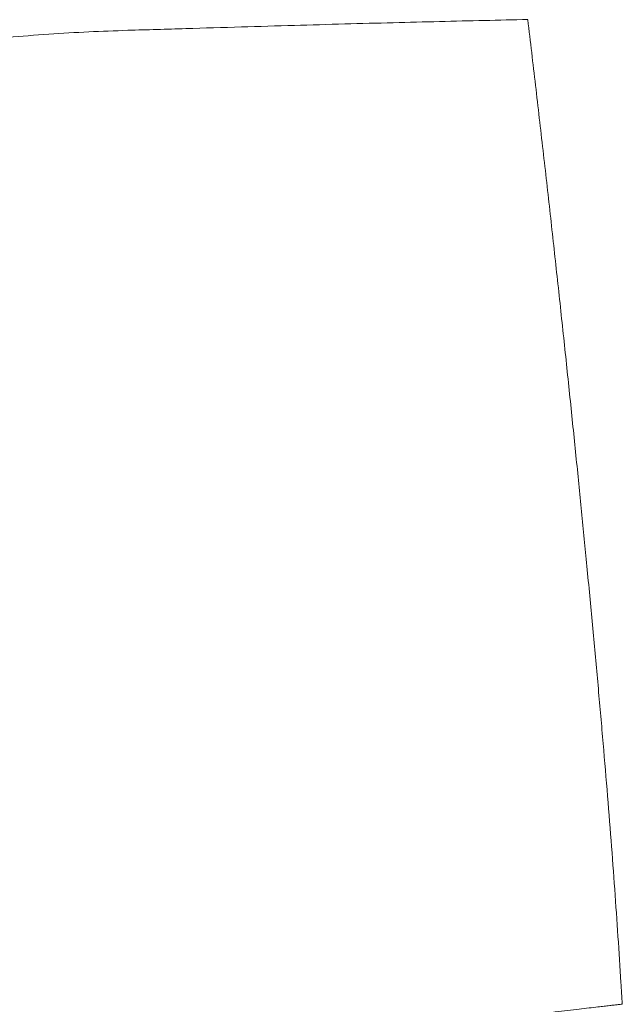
# Model space of a CAD drawing. Header units: millimetres. Extents: x 8 to 701, y 12 to 648.
# Tile 97 of 205: x 403.48 to 407.64, y 266.19 to 273. Entities that reach past the tile are written whole.
import ezdxf

# ---------------------------------------------------------------- set-up
doc = ezdxf.new("R2010")
doc.units = ezdxf.units.MM

msp = doc.modelspace()

# ---------------------------------------------------------------- linework, layer by layer
at = {"color": 252, "linetype": 'Continuous', "lineweight": 0}
for points, knots in [([(404.2248, 272.9254), (404.3584, 272.9295), (404.6199, 272.9373), (405.0033, 272.9487), (405.3696, 272.9595), (405.7193, 272.9692), (406.054, 272.9781), (406.3754, 272.9862), (406.6854, 272.9936), (406.8886, 272.9981), (406.9886, 273.0003)], [0, 0, 0, 0, 0.144966, 0.283846, 0.416304, 0.542616, 0.663457, 0.779512, 0.891465, 1, 1, 1, 1]), ([(407.6322, 266.3449), (407.6253, 266.4507), (407.6116, 266.6624), (407.589, 266.9886), (407.5642, 267.3255), (407.5363, 267.6765), (407.5055, 268.0419), (407.4718, 268.4217), (407.4356, 268.8148), (407.3983, 269.2071), (407.3601, 269.5977), (407.3212, 269.9857), (407.2801, 270.3863), (407.2367, 270.7994), (407.1912, 271.222), (407.1437, 271.6537), (407.0941, 272.0937), (407.042, 272.5447), (407.0063, 272.8474), (406.9885, 272.9987)], [0, 0, 0, 0, 0.062291, 0.124593, 0.186904, 0.249243, 0.311614, 0.374024, 0.436481, 0.498974, 0.554987, 0.611016, 0.66707, 0.723152, 0.77926, 0.834395, 0.889562, 0.944758, 1, 1, 1, 1]), ([(395.8825, 263.2651), (395.8913, 263.3865), (395.9092, 263.632), (395.9419, 264.0036), (395.9801, 264.3825), (396.0248, 264.7682), (396.0732, 265.1313), (396.1242, 265.4704), (396.1766, 265.7845), (396.2353, 266.1007), (396.3009, 266.4184), (396.3729, 266.7312), (396.4514, 267.0385), (396.5366, 267.3397), (396.6301, 267.6399), (396.7324, 267.9383), (396.844, 268.2343), (396.9652, 268.5271), (397.0965, 268.816), (397.2384, 269.1001), (397.3913, 269.3785), (397.5554, 269.6503), (397.7309, 269.9147), (397.9088, 270.1586), (398.0874, 270.3825), (398.265, 270.5873), (398.4508, 270.7841), (398.6443, 270.9726), (398.8453, 271.1525), (399.0534, 271.3233), (399.2681, 271.4845), (399.4891, 271.636), (399.7155, 271.7777), (399.9467, 271.9098), (400.1819, 272.0323), (400.4205, 272.1453), (400.6618, 272.2489), (400.9148, 272.3472), (401.179, 272.4393), (401.4541, 272.5243), (401.7292, 272.5993), (402.0036, 272.6649), (402.2766, 272.7217), (402.5476, 272.7702), (402.8247, 272.8125), (403.1071, 272.8483), (403.394, 272.8776), (403.676, 272.8996), (403.9523, 272.9155), (404.1347, 272.9222), (404.2248, 272.9254)], [0, 0, 0, 0, 0.024843, 0.050237, 0.076196, 0.102704, 0.129725, 0.151292, 0.173137, 0.195238, 0.217572, 0.240123, 0.261663, 0.283365, 0.305211, 0.327184, 0.349273, 0.371459, 0.393722, 0.416042, 0.438409, 0.460809, 0.483222, 0.505629, 0.524818, 0.543984, 0.563119, 0.58221, 0.601244, 0.620211, 0.639099, 0.657901, 0.67661, 0.695215, 0.713705, 0.732065, 0.750281, 0.768348, 0.788398, 0.808238, 0.827848, 0.847211, 0.866319, 0.88516, 0.903716, 0.923777, 0.943452, 0.962728, 0.981584, 1, 1, 1, 1]), ([(407.6413, 266.1958), (407.6398, 266.2208), (407.6368, 266.2708), (407.6337, 266.3209), (407.6321, 266.3459)], [0, 0, 0, 0, 0.499913, 1, 1, 1, 1]), ([(404.2957, 265.744), (404.2989, 265.7445), (404.3083, 265.746), (404.327, 265.749), (404.3549, 265.7533), (404.3922, 265.7592), (404.4392, 265.7665), (404.4961, 265.7752), (404.5633, 265.7855), (404.6381, 265.7969), (404.7202, 265.8093), (404.8094, 265.8228), (404.9087, 265.8376), (405.0188, 265.8539), (405.1305, 265.8703), (405.2429, 265.8866), (405.3549, 265.9027), (405.4754, 265.9199), (405.6048, 265.9381), (405.7533, 265.9587), (405.9161, 265.9811), (406.0883, 266.0043), (406.2547, 266.0263), (406.4144, 266.0472), (406.5656, 266.0666), (406.7079, 266.0846), (406.8406, 266.1012), (406.9642, 266.1165), (407.0753, 266.13), (407.1741, 266.1419), (407.2609, 266.1522), (407.3392, 266.1614), (407.4088, 266.1695), (407.4669, 266.1762), (407.5143, 266.1816), (407.5519, 266.1859), (407.5813, 266.1892), (407.6035, 266.1917), (407.6193, 266.1934), (407.6315, 266.1948), (407.6384, 266.1955), (407.6413, 266.1958)], [0, 0, 0, 0, 0.0028812, 0.0084787, 0.0168286, 0.027985, 0.0420209, 0.0590298, 0.0791281, 0.1024567, 0.1262401, 0.1528921, 0.1825739, 0.2154687, 0.2517849, 0.282872, 0.3163431, 0.352336, 0.3910028, 0.4325088, 0.4854924, 0.5370618, 0.5868824, 0.6346646, 0.680159, 0.722408, 0.7620731, 0.7990091, 0.8330942, 0.861521, 0.887444, 0.9108104, 0.9315764, 0.9497064, 0.9627801, 0.9739896, 0.9833239, 0.9890889, 0.9937913, 0.9974289, 1, 1, 1, 1])]:
    msp.add_open_spline(points, degree=3, knots=knots, dxfattribs=at)

doc.saveas('drawing.dxf')
